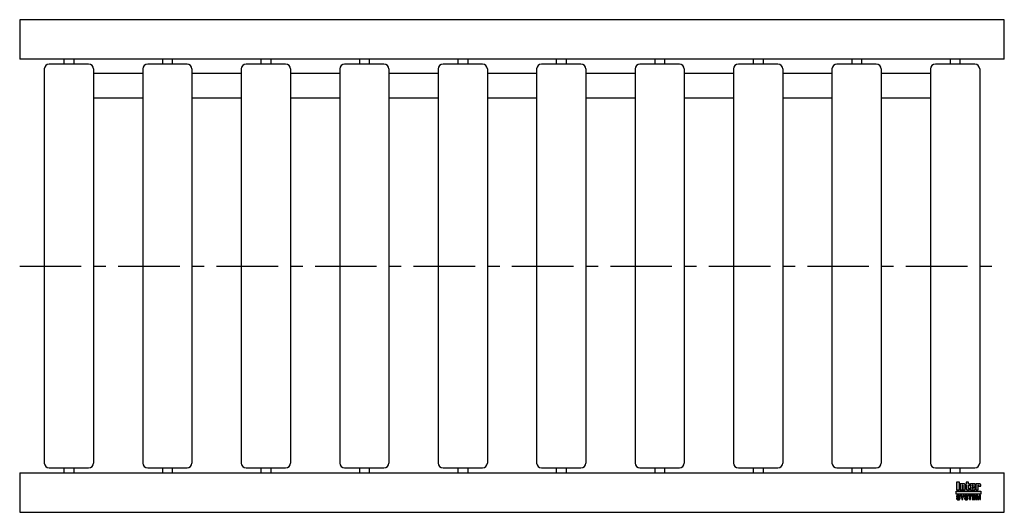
# Model space of a CAD drawing. Header units: millimetres. Extents: x 0 to 1000, y -250 to 250.
import ezdxf

# ---------------------------------------------------------------- set-up
doc = ezdxf.new("R2010")
doc.units = ezdxf.units.MM
doc.header["$LTSCALE"] = 50
doc.linetypes.add('CENTER', pattern=[2, 1.25, -0.25, 0.25, -0.25])
doc.layers.get('0').update_dxf_attribs({"linetype": 'CONTINUOUS', "lineweight": 50})
for name, color, linetype, lineweight in [('Centre Lines', 4, 'CENTER', 25), ('Frame', 1, 'CONTINUOUS', 25), ('Midi', 70, 'CONTINUOUS', 25), ('Rollers', 7, 'CONTINUOUS', 25)]:
    doc.layers.add(name, color=color, linetype=linetype, lineweight=lineweight)

# ---------------------------------------------------------------- blocks, each defined once
blk = doc.blocks.new('A$C33680ED6')
at = {"layer": 'Rollers'}
for p, q in [((45, 205), (5, 205)), ((20, 210), (20, 205)), ((30, 210), (30, 205)), ((0, 200), (0, -200)), ((50, 200), (50, -200)), ((5, -205), (45, -205)), ((20, -205), (20, -210)), ((30, -205), (30, -210))]:
    blk.add_line(p, q, dxfattribs=at)
for centre, start, end in [((5, 200), 90, 180), ((45, 200), 0, 90), ((5, -200), 180, 270), ((45, -200), 270, 0)]:
    blk.add_arc(centre, 5, start, end, dxfattribs=at)

msp = doc.modelspace()

# ---------------------------------------------------------------- hatches: boundary and pattern name
at = {"layer": 'Frame'}
h = msp.add_hatch(color=254, dxfattribs=at)
h.paths.add_polyline_path([(973.3, -222.7), (973.3, -222.6), (973.4, -222.6), (973.4, -222.5), (973.4, -222.5), (973.5, -222.5), (973.6, -222.5), (973.7, -222.5), (973.7, -222.5), (973.8, -222.5), (973.8, -222.6), (973.9, -222.6), (973.9, -222.7), (973.9, -222.8), (973.9, -222.9), (973.9, -223.5), (976.1, -223.5), (976.1, -222.8), (976.1, -222.6), (976.1, -222.4), (976.1, -222.2), (976, -222), (975.9, -221.9), (975.9, -221.7), (975.8, -221.6), (975.7, -221.5), (975.6, -221.4), (975.5, -221.3), (975.4, -221.2), (975.2, -221.1), (975.1, -221.1), (974.9, -221), (974.7, -221), (974.6, -221), (974.5, -221), (974.4, -221), (974.3, -221), (974.2, -221), (974.1, -221.1), (974, -221.1), (973.9, -221.1), (973.9, -221.1), (973.8, -221.1), (973.7, -221.2), (973.6, -221.2), (973.5, -221.2), (973.5, -221.3), (973.4, -221.3), (973.3, -221.4), (973.2, -221.4), (973.2, -221), (971, -221), (971, -227.3), (973.3, -227.3), (973.3, -222.9), (973.3, -222.8)])
h.paths.add_polyline_path([(970.4, -222.5), (970.4, -222.3), (970.4, -222.1), (970.4, -221.9), (970.4, -221.8), (970.3, -221.7), (970.3, -221.5), (970.2, -221.4), (970.1, -221.3), (970, -221.3), (969.9, -221.2), (969.8, -221.1), (969.6, -221.1), (969.5, -221.1), (969.3, -221), (969.1, -221), (968.9, -221), (966.7, -221), (966.5, -221), (966.3, -221), (966.1, -221.1), (965.9, -221.1), (965.8, -221.1), (965.7, -221.2), (965.6, -221.3), (965.5, -221.3), (965.4, -221.4), (965.3, -221.5), (965.3, -221.7), (965.2, -221.8), (965.2, -221.9), (965.2, -222.1), (965.2, -222.3), (965.2, -222.5), (965.2, -225.9), (965.2, -226.1), (965.2, -226.3), (965.2, -226.4), (965.2, -226.6), (965.3, -226.7), (965.3, -226.8), (965.4, -226.9), (965.5, -227), (965.6, -227.1), (965.7, -227.1), (965.8, -227.2), (965.9, -227.2), (966.1, -227.3), (966.3, -227.3), (966.5, -227.3), (966.7, -227.3), (968.9, -227.3), (969.1, -227.3), (969.3, -227.3), (969.5, -227.3), (969.6, -227.2), (969.8, -227.2), (969.9, -227.1), (970, -227.1), (970.1, -227), (970.2, -226.9), (970.3, -226.8), (970.3, -226.7), (970.4, -226.6), (970.4, -226.4), (970.4, -226.3), (970.4, -226.1), (970.4, -225.9), (970.4, -224.8), (968.1, -224.8), (968.1, -225.6), (968.1, -225.8), (968.1, -225.8), (968.1, -225.9), (968, -226), (968, -226), (967.9, -226.1), (967.9, -226.1), (967.8, -226.1), (967.7, -226.1), (967.7, -226.1), (967.6, -226), (967.6, -226), (967.5, -225.9), (967.5, -225.8), (967.5, -225.8), (967.5, -225.6), (967.5, -224.3), (970.4, -224.3)])
h.paths.add_polyline_path([(968.1, -223.2), (967.5, -223.2), (967.5, -222.7), (967.5, -222.6), (967.5, -222.5), (967.5, -222.4), (967.5, -222.3), (967.6, -222.3), (967.6, -222.2), (967.7, -222.2), (967.8, -222.2), (967.9, -222.2), (968, -222.2), (968, -222.3), (968.1, -222.3), (968.1, -222.4), (968.1, -222.5), (968.1, -222.6), (968.1, -222.7)], flags=16)
h.paths.add_polyline_path([(963.7, -222.3), (964.6, -222.3), (964.6, -221), (963.7, -221), (963.7, -219.3), (961.4, -219.3), (961.4, -221), (960.8, -221), (960.8, -222.3), (961.4, -222.3), (961.4, -225.9), (961.4, -226.1), (961.4, -226.2), (961.4, -226.4), (961.5, -226.5), (961.5, -226.7), (961.6, -226.8), (961.6, -226.9), (961.7, -227), (961.8, -227), (961.9, -227.1), (962, -227.2), (962.2, -227.2), (962.3, -227.2), (962.5, -227.3), (962.7, -227.3), (962.9, -227.3), (964.6, -227.3), (964.6, -226.1), (964.2, -226.1), (964.1, -226.1), (964, -226.1), (963.9, -226.1), (963.8, -226), (963.8, -226), (963.7, -225.9), (963.7, -225.9), (963.7, -225.8)])
h.paths.add_polyline_path([(960.3, -222.8), (960.3, -222.6), (960.3, -222.4), (960.3, -222.2), (960.2, -222), (960.2, -221.9), (960.1, -221.7), (960, -221.6), (959.9, -221.5), (959.8, -221.4), (959.7, -221.3), (959.5, -221.2), (959.4, -221.1), (959.3, -221.1), (959.1, -221), (958.9, -221), (958.7, -221), (958.6, -221), (958.5, -221), (958.4, -221), (958.3, -221), (958.3, -221.1), (958.2, -221.1), (958.1, -221.1), (958, -221.1), (957.9, -221.1), (957.8, -221.2), (957.7, -221.2), (957.6, -221.2), (957.6, -221.3), (957.5, -221.3), (957.4, -221.4), (957.3, -221.4), (957.3, -221), (955.1, -221), (955.1, -227.3), (957.4, -227.3), (957.4, -222.9), (957.4, -222.8), (957.4, -222.7), (957.4, -222.6), (957.5, -222.6), (957.5, -222.5), (957.5, -222.5), (957.6, -222.5), (957.7, -222.5), (957.8, -222.5), (957.8, -222.5), (957.9, -222.5), (958, -222.6), (958, -222.6), (958, -222.7), (958, -222.8), (958, -222.9), (958, -227.3), (960.3, -227.3)])
h.paths.add_polyline_path([(954.4, -219.3), (951.3, -219.3), (951.3, -227.3), (954.4, -227.3)])
msp.add_hatch(color=1, dxfattribs=at).paths.add_polyline_path([(976.2, -231.6), (976.2, -228.4), (951.2, -228.4), (951.2, -231.6)])
h = msp.add_hatch(color=7, dxfattribs=at)
h.paths.add_polyline_path([(972.8, -232.7), (971.5, -232.7), (971.5, -237.1), (972.3, -237.1), (972.3, -233.4), (972.4, -233.4), (973.2, -237.1), (974.1, -237.1), (974.9, -233.4), (975, -233.4), (975, -237.1), (975.8, -237.1), (975.8, -232.7), (974.5, -232.7), (973.7, -236.2)])
h.paths.add_polyline_path([(970.8, -232.7), (967.5, -232.7), (967.5, -237.1), (970.9, -237.1), (970.9, -236.4), (968.4, -236.4), (968.4, -235.2), (970.6, -235.2), (970.6, -234.4), (968.4, -234.4), (968.4, -233.4), (970.8, -233.4)])
h.paths.add_polyline_path([(967.1, -232.7), (963.4, -232.7), (963.4, -233.4), (964.7, -233.4), (964.7, -237.1), (965.7, -237.1), (965.7, -233.4), (967.1, -233.4)])
h.paths.add_polyline_path([(962.5, -232.9), (962.3, -232.8), (962.2, -232.7), (962, -232.6), (961.8, -232.6), (961.5, -232.6), (961.3, -232.6), (961.1, -232.6), (960.9, -232.6), (960.7, -232.6), (960.6, -232.7), (960.4, -232.7), (960.3, -232.8), (960.2, -232.8), (960, -232.9), (959.9, -233), (959.9, -233.1), (959.8, -233.2), (959.7, -233.3), (959.7, -233.5), (959.6, -233.6), (959.6, -233.8), (959.6, -233.9), (959.6, -234.1), (959.6, -234.2), (959.6, -234.4), (959.7, -234.5), (959.8, -234.6), (959.8, -234.7), (959.9, -234.8), (960, -234.9), (960.1, -235), (960.2, -235), (960.3, -235.1), (960.5, -235.1), (960.6, -235.2), (960.8, -235.2), (960.9, -235.2), (961, -235.3), (961.1, -235.3), (961.2, -235.3), (961.2, -235.3), (961.3, -235.3), (961.3, -235.3), (961.4, -235.3), (961.4, -235.3), (961.5, -235.4), (961.7, -235.4), (961.8, -235.4), (962, -235.5), (962.1, -235.5), (962.2, -235.6), (962.3, -235.7), (962.3, -235.8), (962.3, -235.9), (962.3, -236.1), (962.2, -236.2), (962.1, -236.3), (962, -236.4), (961.8, -236.4), (961.7, -236.5), (961.5, -236.5), (961.3, -236.5), (961.2, -236.5), (961, -236.5), (960.8, -236.4), (960.7, -236.3), (960.6, -236.2), (960.5, -236.1), (960.4, -236), (960.4, -235.8), (959.5, -235.8), (959.5, -236), (959.6, -236.2), (959.6, -236.3), (959.7, -236.5), (959.8, -236.6), (959.9, -236.7), (960, -236.8), (960.1, -236.9), (960.2, -237), (960.4, -237.1), (960.5, -237.1), (960.7, -237.2), (960.9, -237.2), (961.1, -237.3), (961.3, -237.3), (961.5, -237.3), (961.6, -237.3), (961.6, -237.3), (961.8, -237.3), (961.9, -237.2), (962, -237.2), (962.2, -237.2), (962.3, -237.1), (962.5, -237), (962.6, -237), (962.7, -236.9), (962.9, -236.7), (963, -236.6), (963.1, -236.4), (963.1, -236.3), (963.2, -236.1), (963.2, -235.8), (963.2, -235.7), (963.2, -235.5), (963.2, -235.4), (963.1, -235.3), (963.1, -235.2), (963, -235.1), (963, -235.1), (962.9, -235), (962.8, -234.9), (962.7, -234.8), (962.6, -234.8), (962.5, -234.7), (962.4, -234.7), (962.2, -234.7), (962.1, -234.6), (961.9, -234.6), (961.8, -234.6), (961.8, -234.5), (961.7, -234.5), (961.6, -234.5), (961.6, -234.5), (961.5, -234.5), (961.4, -234.4), (961.3, -234.4), (961.3, -234.4), (961.2, -234.4), (961.1, -234.4), (961.1, -234.4), (961, -234.4), (960.9, -234.3), (960.9, -234.3), (960.8, -234.3), (960.7, -234.3), (960.6, -234.2), (960.6, -234.2), (960.5, -234.1), (960.5, -234), (960.5, -234), (960.5, -233.9), (960.4, -233.8), (960.5, -233.7), (960.5, -233.6), (960.6, -233.5), (960.7, -233.4), (960.8, -233.4), (961, -233.4), (961.1, -233.3), (961.2, -233.3), (961.4, -233.3), (961.6, -233.4), (961.7, -233.4), (961.9, -233.5), (962, -233.5), (962.1, -233.7), (962.1, -233.8), (962.2, -234), (963.1, -234), (963.1, -233.9), (963, -233.7), (963, -233.6), (963, -233.5), (962.9, -233.4), (962.9, -233.3), (962.8, -233.2), (962.7, -233), (962.6, -232.9)])
h.paths.add_polyline_path([(959.3, -232.7), (958.3, -232.7), (957.4, -234.6), (956.4, -232.7), (955.3, -232.7), (956.9, -235.5), (956.9, -237.1), (957.8, -237.1), (957.8, -235.5)])
h.paths.add_polyline_path([(954.4, -232.9), (954.2, -232.8), (954.1, -232.7), (953.9, -232.6), (953.7, -232.6), (953.5, -232.6), (953.2, -232.6), (953, -232.6), (952.8, -232.6), (952.7, -232.6), (952.5, -232.7), (952.4, -232.7), (952.2, -232.8), (952.1, -232.8), (952, -232.9), (951.9, -233), (951.8, -233.1), (951.7, -233.2), (951.6, -233.3), (951.6, -233.5), (951.6, -233.6), (951.5, -233.8), (951.5, -233.9), (951.5, -234.1), (951.5, -234.2), (951.6, -234.4), (951.6, -234.5), (951.7, -234.6), (951.7, -234.7), (951.8, -234.8), (951.9, -234.9), (952, -235), (952.2, -235), (952.3, -235.1), (952.4, -235.1), (952.5, -235.2), (952.7, -235.2), (952.8, -235.2), (953, -235.3), (953, -235.3), (953.1, -235.3), (953.1, -235.3), (953.2, -235.3), (953.3, -235.3), (953.3, -235.3), (953.4, -235.3), (953.4, -235.4), (953.6, -235.4), (953.7, -235.4), (953.9, -235.5), (954, -235.5), (954.1, -235.6), (954.2, -235.7), (954.2, -235.8), (954.2, -235.9), (954.2, -236.1), (954.1, -236.2), (954, -236.3), (953.9, -236.4), (953.8, -236.4), (953.6, -236.5), (953.4, -236.5), (953.2, -236.5), (953.1, -236.5), (952.9, -236.5), (952.8, -236.4), (952.6, -236.3), (952.5, -236.2), (952.4, -236.1), (952.4, -236), (952.4, -235.8), (951.5, -235.8), (951.5, -236), (951.5, -236.2), (951.5, -236.3), (951.6, -236.5), (951.7, -236.6), (951.8, -236.7), (951.9, -236.8), (952, -236.9), (952.1, -237), (952.3, -237.1), (952.5, -237.1), (952.6, -237.2), (952.8, -237.2), (953, -237.3), (953.2, -237.3), (953.4, -237.3), (953.5, -237.3), (953.6, -237.3), (953.7, -237.3), (953.8, -237.2), (954, -237.2), (954.1, -237.2), (954.3, -237.1), (954.4, -237), (954.5, -237), (954.7, -236.9), (954.8, -236.7), (954.9, -236.6), (955, -236.4), (955.1, -236.3), (955.1, -236.1), (955.1, -235.8), (955.1, -235.7), (955.1, -235.5), (955.1, -235.4), (955.1, -235.3), (955, -235.2), (955, -235.1), (954.9, -235.1), (954.8, -235), (954.7, -234.9), (954.6, -234.8), (954.5, -234.8), (954.4, -234.7), (954.3, -234.7), (954.1, -234.7), (954, -234.6), (953.8, -234.6), (953.8, -234.6), (953.7, -234.5), (953.6, -234.5), (953.6, -234.5), (953.5, -234.5), (953.4, -234.5), (953.3, -234.4), (953.3, -234.4), (953.2, -234.4), (953.1, -234.4), (953.1, -234.4), (953, -234.4), (952.9, -234.4), (952.9, -234.3), (952.8, -234.3), (952.7, -234.3), (952.6, -234.3), (952.6, -234.2), (952.5, -234.2), (952.5, -234.1), (952.4, -234), (952.4, -234), (952.4, -233.9), (952.4, -233.8), (952.4, -233.7), (952.5, -233.6), (952.6, -233.5), (952.7, -233.4), (952.8, -233.4), (952.9, -233.4), (953, -233.3), (953.2, -233.3), (953.3, -233.3), (953.5, -233.4), (953.7, -233.4), (953.8, -233.5), (953.9, -233.5), (954, -233.7), (954.1, -233.8), (954.1, -234), (955, -234), (955, -233.9), (955, -233.7), (955, -233.6), (954.9, -233.5), (954.9, -233.4), (954.8, -233.3), (954.7, -233.2), (954.6, -233), (954.5, -232.9)])

# ---------------------------------------------------------------- linework, layer by layer
at = {"layer": 'Centre Lines'}
msp.add_line((0, 0), (1000, 0), dxfattribs=at)
at = {"layer": 'Frame', "color": 7, "linetype": 'Continuous'}
for p, q in [((951.3, -219.3), (951.3, -227.3)), ((954.4, -219.3), (951.3, -219.3)), ((954.4, -227.3), (954.4, -219.3)), ((961.4, -219.3), (961.4, -221)), ((963.7, -219.3), (961.4, -219.3)), ((963.7, -221), (963.7, -219.3)), ((951.3, -227.3), (954.4, -227.3)), ((955.1, -221), (955.1, -227.3)), ((957.3, -221), (955.1, -221)), ((955.1, -227.3), (957.4, -227.3)), ((957.3, -221.4), (957.3, -221)), ((957.4, -221.4), (957.3, -221.4)), ((957.5, -221.3), (957.4, -221.4)), ((957.4, -222.7), (957.4, -222.6)), ((957.4, -222.6), (957.5, -222.6)), ((957.4, -222.8), (957.4, -222.7)), ((957.4, -222.9), (957.4, -222.8)), ((957.4, -227.3), (957.4, -222.9)), ((957.6, -221.3), (957.5, -221.3)), ((957.5, -222.5), (957.6, -222.5)), ((957.5, -222.5), (957.5, -222.5)), ((957.5, -222.6), (957.5, -222.5)), ((957.6, -221.2), (957.6, -221.3)), ((957.7, -221.2), (957.6, -221.2)), ((957.6, -222.5), (957.7, -222.5)), ((957.8, -221.2), (957.7, -221.2)), ((957.7, -222.5), (957.8, -222.5)), ((957.9, -221.1), (957.8, -221.2)), ((957.8, -222.5), (957.9, -222.5)), ((957.8, -222.5), (957.8, -222.5)), ((958, -221.1), (957.9, -221.1)), ((957.9, -222.5), (958, -222.6)), ((958.1, -221.1), (958, -221.1)), ((958, -222.6), (958, -222.6)), ((958, -222.6), (958, -222.7)), ((958, -222.7), (958, -222.8)), ((958, -222.8), (958, -222.9)), ((958, -222.9), (958, -227.3)), ((958, -227.3), (960.3, -227.3)), ((958.2, -221.1), (958.1, -221.1)), ((958.3, -221.1), (958.2, -221.1)), ((958.3, -221), (958.3, -221.1)), ((958.4, -221), (958.3, -221)), ((958.5, -221), (958.4, -221)), ((958.6, -221), (958.5, -221)), ((958.7, -221), (958.6, -221)), ((958.9, -221), (958.7, -221)), ((959.1, -221), (958.9, -221)), ((959.3, -221.1), (959.1, -221)), ((959.4, -221.1), (959.3, -221.1)), ((959.5, -221.2), (959.4, -221.1)), ((959.7, -221.3), (959.5, -221.2)), ((959.8, -221.4), (959.7, -221.3)), ((959.9, -221.5), (959.8, -221.4)), ((960, -221.6), (959.9, -221.5)), ((960.1, -221.7), (960, -221.6)), ((960.2, -221.9), (960.1, -221.7)), ((960.2, -222), (960.2, -221.9)), ((960.3, -222.2), (960.2, -222)), ((960.3, -222.4), (960.3, -222.2)), ((960.3, -222.6), (960.3, -222.4)), ((960.3, -222.8), (960.3, -222.6)), ((960.3, -227.3), (960.3, -222.8)), ((960.8, -221), (960.8, -222.3)), ((961.4, -221), (960.8, -221)), ((960.8, -222.3), (961.4, -222.3)), ((961.4, -222.3), (961.4, -225.9)), ((961.4, -225.9), (961.4, -226.1)), ((961.4, -226.1), (961.4, -226.2)), ((961.4, -226.2), (961.4, -226.4)), ((961.4, -226.4), (961.5, -226.5)), ((961.5, -226.5), (961.5, -226.7)), ((961.5, -226.7), (961.6, -226.8)), ((961.6, -226.8), (961.6, -226.9)), ((961.6, -226.9), (961.7, -227)), ((961.7, -227), (961.8, -227)), ((961.8, -227), (961.9, -227.1)), ((961.9, -227.1), (962, -227.2)), ((962, -227.2), (962.2, -227.2)), ((962.2, -227.2), (962.3, -227.2)), ((962.3, -227.2), (962.5, -227.3)), ((962.5, -227.3), (962.7, -227.3)), ((962.7, -227.3), (962.9, -227.3)), ((962.9, -227.3), (964.6, -227.3)), ((964.6, -221), (963.7, -221)), ((963.7, -222.3), (964.6, -222.3)), ((963.7, -225.8), (963.7, -222.3)), ((963.7, -225.9), (963.7, -225.8)), ((963.7, -225.9), (963.7, -225.9)), ((963.8, -226), (963.7, -225.9)), ((963.8, -226), (963.8, -226)), ((963.9, -226.1), (963.8, -226)), ((964, -226.1), (963.9, -226.1)), ((964.1, -226.1), (964, -226.1)), ((964.2, -226.1), (964.1, -226.1)), ((964.6, -226.1), (964.2, -226.1)), ((964.6, -222.3), (964.6, -221)), ((964.6, -227.3), (964.6, -226.1)), ((965.3, -221.7), (965.2, -221.8)), ((965.2, -221.8), (965.2, -221.9)), ((965.2, -221.9), (965.2, -222.1)), ((965.2, -222.1), (965.2, -222.3)), ((965.2, -222.3), (965.2, -222.5)), ((965.2, -222.5), (965.2, -225.9)), ((965.2, -225.9), (965.2, -226.1)), ((965.2, -226.1), (965.2, -226.3)), ((965.2, -226.3), (965.2, -226.4)), ((965.2, -226.4), (965.2, -226.6)), ((965.2, -226.6), (965.3, -226.7)), ((965.4, -221.4), (965.3, -221.5)), ((965.3, -221.5), (965.3, -221.7)), ((965.3, -226.7), (965.3, -226.8)), ((965.3, -226.8), (965.4, -226.9)), ((965.5, -221.3), (965.4, -221.4)), ((965.4, -226.9), (965.5, -227)), ((965.6, -221.3), (965.5, -221.3)), ((965.5, -227), (965.6, -227.1)), ((965.7, -221.2), (965.6, -221.3)), ((965.6, -227.1), (965.7, -227.1)), ((965.8, -221.1), (965.7, -221.2)), ((965.7, -227.1), (965.8, -227.2)), ((965.9, -221.1), (965.8, -221.1)), ((965.8, -227.2), (965.9, -227.2)), ((966.1, -221.1), (965.9, -221.1)), ((965.9, -227.2), (966.1, -227.3)), ((966.3, -221), (966.1, -221.1)), ((966.1, -227.3), (966.3, -227.3)), ((966.5, -221), (966.3, -221)), ((966.3, -227.3), (966.5, -227.3)), ((966.7, -221), (966.5, -221)), ((966.5, -227.3), (966.7, -227.3)), ((968.9, -221), (966.7, -221)), ((966.7, -227.3), (968.9, -227.3)), ((967.5, -222.3), (967.6, -222.3)), ((967.5, -222.4), (967.5, -222.3)), ((967.5, -222.5), (967.5, -222.4)), ((967.5, -222.6), (967.5, -222.5)), ((967.5, -222.7), (967.5, -222.6)), ((967.5, -223.2), (967.5, -222.7)), ((968.1, -223.2), (967.5, -223.2)), ((967.5, -225.6), (967.5, -224.3)), ((967.5, -224.3), (970.4, -224.3)), ((967.5, -225.8), (967.5, -225.6)), ((967.5, -225.8), (967.5, -225.8)), ((967.5, -225.9), (967.5, -225.8)), ((967.6, -226), (967.5, -225.9)), ((967.6, -222.2), (967.7, -222.2)), ((967.6, -222.3), (967.6, -222.2)), ((967.6, -226), (967.6, -226)), ((967.7, -226.1), (967.6, -226)), ((967.7, -222.2), (967.8, -222.2)), ((967.7, -226.1), (967.7, -226.1)), ((967.8, -226.1), (967.7, -226.1)), ((967.8, -222.2), (967.9, -222.2)), ((967.9, -226.1), (967.8, -226.1)), ((967.9, -222.2), (968, -222.2)), ((968, -226), (967.9, -226.1)), ((967.9, -226.1), (967.9, -226.1)), ((968, -222.2), (968, -222.3)), ((968, -222.3), (968.1, -222.3)), ((968.1, -225.9), (968, -226)), ((968, -226), (968, -226)), ((968.1, -222.3), (968.1, -222.4)), ((968.1, -222.4), (968.1, -222.5)), ((968.1, -222.5), (968.1, -222.6)), ((968.1, -222.6), (968.1, -222.7)), ((968.1, -222.7), (968.1, -223.2)), ((968.1, -224.8), (968.1, -225.6)), ((970.4, -224.8), (968.1, -224.8)), ((968.1, -225.6), (968.1, -225.8)), ((968.1, -225.8), (968.1, -225.9)), ((968.1, -225.8), (968.1, -225.8)), ((969.1, -221), (968.9, -221)), ((968.9, -227.3), (969.1, -227.3)), ((969.3, -221), (969.1, -221)), ((969.1, -227.3), (969.3, -227.3)), ((969.5, -221.1), (969.3, -221)), ((969.3, -227.3), (969.5, -227.3)), ((969.6, -221.1), (969.5, -221.1)), ((969.5, -227.3), (969.6, -227.2)), ((969.8, -221.1), (969.6, -221.1)), ((969.6, -227.2), (969.8, -227.2)), ((969.9, -221.2), (969.8, -221.1)), ((969.8, -227.2), (969.9, -227.1)), ((970, -221.3), (969.9, -221.2)), ((969.9, -227.1), (970, -227.1)), ((970.1, -221.3), (970, -221.3)), ((970, -227.1), (970.1, -227)), ((970.2, -221.4), (970.1, -221.3)), ((970.1, -227), (970.2, -226.9)), ((970.3, -221.5), (970.2, -221.4)), ((970.2, -226.9), (970.3, -226.8)), ((970.3, -221.7), (970.3, -221.5)), ((970.4, -221.8), (970.3, -221.7)), ((970.3, -226.7), (970.4, -226.6)), ((970.3, -226.8), (970.3, -226.7)), ((970.4, -221.9), (970.4, -221.8)), ((970.4, -222.1), (970.4, -221.9)), ((970.4, -222.3), (970.4, -222.1)), ((970.4, -222.5), (970.4, -222.3)), ((970.4, -224.3), (970.4, -222.5)), ((970.4, -225.9), (970.4, -224.8)), ((970.4, -226.1), (970.4, -225.9)), ((970.4, -226.3), (970.4, -226.1)), ((970.4, -226.4), (970.4, -226.3)), ((970.4, -226.6), (970.4, -226.4)), ((971, -221), (971, -227.3)), ((973.2, -221), (971, -221)), ((971, -227.3), (973.3, -227.3)), ((973.2, -221.4), (973.2, -221)), ((973.3, -221.4), (973.2, -221.4)), ((973.4, -221.3), (973.3, -221.4)), ((973.3, -222.6), (973.4, -222.6)), ((973.3, -222.7), (973.3, -222.6)), ((973.3, -222.8), (973.3, -222.7)), ((973.3, -222.9), (973.3, -222.8)), ((973.3, -227.3), (973.3, -222.9)), ((973.5, -221.3), (973.4, -221.3)), ((973.4, -222.5), (973.5, -222.5)), ((973.4, -222.5), (973.4, -222.5)), ((973.4, -222.6), (973.4, -222.5)), ((973.5, -221.2), (973.5, -221.3)), ((973.6, -221.2), (973.5, -221.2)), ((973.5, -222.5), (973.6, -222.5)), ((973.7, -221.2), (973.6, -221.2)), ((973.6, -222.5), (973.7, -222.5)), ((973.8, -221.1), (973.7, -221.2)), ((973.7, -222.5), (973.8, -222.5)), ((973.7, -222.5), (973.7, -222.5)), ((973.9, -221.1), (973.8, -221.1)), ((973.8, -222.5), (973.8, -222.6)), ((973.8, -222.6), (973.9, -222.6)), ((973.9, -221.1), (973.9, -221.1)), ((974, -221.1), (973.9, -221.1)), ((973.9, -222.6), (973.9, -222.7)), ((973.9, -222.7), (973.9, -222.8)), ((973.9, -222.8), (973.9, -222.9)), ((973.9, -222.9), (973.9, -223.5)), ((973.9, -223.5), (976.1, -223.5)), ((974.1, -221.1), (974, -221.1)), ((974.2, -221), (974.1, -221.1)), ((974.3, -221), (974.2, -221)), ((974.4, -221), (974.3, -221)), ((974.5, -221), (974.4, -221)), ((974.6, -221), (974.5, -221)), ((974.7, -221), (974.6, -221)), ((974.9, -221), (974.7, -221)), ((975.1, -221.1), (974.9, -221)), ((975.2, -221.1), (975.1, -221.1)), ((975.4, -221.2), (975.2, -221.1)), ((975.5, -221.3), (975.4, -221.2)), ((975.6, -221.4), (975.5, -221.3)), ((975.7, -221.5), (975.6, -221.4)), ((975.8, -221.6), (975.7, -221.5)), ((975.9, -221.7), (975.8, -221.6)), ((975.9, -221.9), (975.9, -221.7)), ((976, -222), (975.9, -221.9)), ((976.1, -222.2), (976, -222)), ((976.1, -222.4), (976.1, -222.2)), ((976.1, -222.6), (976.1, -222.4)), ((976.1, -222.8), (976.1, -222.6)), ((976.1, -223.5), (976.1, -222.8)), ((951.6, -233.6), (951.5, -233.8)), ((951.5, -233.8), (951.5, -233.9)), ((951.5, -233.9), (951.5, -234.1)), ((951.5, -234.1), (951.5, -234.2)), ((951.5, -234.2), (951.6, -234.4)), ((952.4, -235.8), (951.5, -235.8)), ((951.5, -235.8), (951.5, -236)), ((951.5, -236), (951.5, -236.2)), ((951.5, -236.2), (951.5, -236.3)), ((951.5, -236.3), (951.6, -236.5)), ((951.7, -233.2), (951.6, -233.3)), ((951.6, -233.3), (951.6, -233.5)), ((951.6, -233.5), (951.6, -233.6)), ((951.6, -234.4), (951.6, -234.5)), ((951.6, -234.5), (951.7, -234.6)), ((951.6, -236.5), (951.7, -236.6)), ((951.8, -233.1), (951.7, -233.2)), ((951.7, -234.6), (951.7, -234.7)), ((951.7, -234.7), (951.8, -234.8)), ((951.7, -236.6), (951.8, -236.7)), ((951.9, -233), (951.8, -233.1)), ((951.8, -234.8), (951.9, -234.9)), ((951.8, -236.7), (951.9, -236.8)), ((952, -232.9), (951.9, -233)), ((951.9, -234.9), (952, -235)), ((951.9, -236.8), (952, -236.9)), ((952.1, -232.8), (952, -232.9)), ((952, -235), (952.2, -235)), ((952, -236.9), (952.1, -237)), ((952.2, -232.8), (952.1, -232.8)), ((952.1, -237), (952.3, -237.1)), ((952.4, -232.7), (952.2, -232.8)), ((952.2, -235), (952.3, -235.1)), ((952.3, -235.1), (952.4, -235.1)), ((952.3, -237.1), (952.5, -237.1)), ((952.5, -232.7), (952.4, -232.7)), ((952.4, -233.7), (952.5, -233.6)), ((952.4, -233.8), (952.4, -233.7)), ((952.4, -233.9), (952.4, -233.8)), ((952.4, -234), (952.4, -233.9)), ((952.4, -234), (952.4, -234)), ((952.5, -234.1), (952.4, -234)), ((952.4, -235.1), (952.5, -235.2)), ((952.4, -236), (952.4, -235.8)), ((952.4, -236.1), (952.4, -236)), ((952.5, -236.2), (952.4, -236.1)), ((952.7, -232.6), (952.5, -232.7)), ((952.5, -233.6), (952.6, -233.5)), ((952.5, -234.2), (952.5, -234.1)), ((952.6, -234.2), (952.5, -234.2)), ((952.5, -235.2), (952.7, -235.2)), ((952.6, -236.3), (952.5, -236.2)), ((952.5, -237.1), (952.6, -237.2)), ((952.6, -233.5), (952.7, -233.4)), ((952.6, -234.3), (952.6, -234.2)), ((952.7, -234.3), (952.6, -234.3)), ((952.8, -236.4), (952.6, -236.3)), ((952.6, -237.2), (952.8, -237.2)), ((952.8, -232.6), (952.7, -232.6)), ((952.7, -233.4), (952.8, -233.4)), ((952.8, -234.3), (952.7, -234.3)), ((952.7, -235.2), (952.8, -235.2)), ((953, -232.6), (952.8, -232.6)), ((952.8, -233.4), (952.9, -233.4)), ((952.9, -234.3), (952.8, -234.3)), ((952.8, -235.2), (953, -235.3)), ((952.9, -236.5), (952.8, -236.4)), ((952.8, -237.2), (953, -237.3)), ((952.9, -233.4), (953, -233.3)), ((952.9, -234.4), (952.9, -234.3)), ((953, -234.4), (952.9, -234.4)), ((953.1, -236.5), (952.9, -236.5)), ((953.2, -232.6), (953, -232.6)), ((953, -233.3), (953.2, -233.3)), ((953.1, -234.4), (953, -234.4)), ((953, -235.3), (953.1, -235.3)), ((953, -235.3), (953, -235.3)), ((953, -237.3), (953.2, -237.3)), ((953.1, -234.4), (953.1, -234.4)), ((953.2, -234.4), (953.1, -234.4)), ((953.1, -235.3), (953.2, -235.3)), ((953.1, -235.3), (953.1, -235.3)), ((953.2, -236.5), (953.1, -236.5)), ((953.5, -232.6), (953.2, -232.6)), ((953.2, -233.3), (953.3, -233.3)), ((953.3, -234.4), (953.2, -234.4)), ((953.2, -235.3), (953.3, -235.3)), ((953.4, -236.5), (953.2, -236.5)), ((953.2, -237.3), (953.4, -237.3)), ((953.3, -233.3), (953.5, -233.4)), ((953.3, -234.4), (953.3, -234.4)), ((953.4, -234.5), (953.3, -234.4)), ((953.3, -235.3), (953.4, -235.3)), ((953.3, -235.3), (953.3, -235.3)), ((953.5, -234.5), (953.4, -234.5)), ((953.4, -235.3), (953.4, -235.4)), ((953.4, -235.4), (953.6, -235.4)), ((953.6, -236.5), (953.4, -236.5)), ((953.4, -237.3), (953.5, -237.3)), ((953.7, -232.6), (953.5, -232.6)), ((953.5, -233.4), (953.7, -233.4)), ((953.6, -234.5), (953.5, -234.5)), ((953.5, -237.3), (953.6, -237.3)), ((953.6, -234.5), (953.6, -234.5)), ((953.7, -234.5), (953.6, -234.5)), ((953.6, -235.4), (953.7, -235.4)), ((953.8, -236.4), (953.6, -236.5)), ((953.6, -237.3), (953.7, -237.3)), ((953.9, -232.6), (953.7, -232.6)), ((953.7, -233.4), (953.8, -233.5)), ((953.8, -234.6), (953.7, -234.5)), ((953.7, -235.4), (953.9, -235.5)), ((953.7, -237.3), (953.8, -237.2)), ((953.8, -233.5), (953.9, -233.5)), ((953.8, -234.6), (953.8, -234.6)), ((954, -234.6), (953.8, -234.6)), ((953.9, -236.4), (953.8, -236.4)), ((953.8, -237.2), (954, -237.2)), ((954.1, -232.7), (953.9, -232.6)), ((953.9, -233.5), (954, -233.7)), ((953.9, -235.5), (954, -235.5)), ((954, -236.3), (953.9, -236.4)), ((954, -233.7), (954.1, -233.8)), ((954.1, -234.7), (954, -234.6)), ((954, -235.5), (954.1, -235.6)), ((954.1, -236.2), (954, -236.3)), ((954, -237.2), (954.1, -237.2)), ((954.2, -232.8), (954.1, -232.7)), ((954.1, -233.8), (954.1, -234)), ((954.1, -234), (955, -234)), ((954.3, -234.7), (954.1, -234.7)), ((954.1, -235.6), (954.2, -235.7)), ((954.2, -236.1), (954.1, -236.2)), ((954.1, -237.2), (954.3, -237.1)), ((954.4, -232.9), (954.2, -232.8)), ((954.2, -235.7), (954.2, -235.8)), ((954.2, -235.8), (954.2, -235.9)), ((954.2, -235.9), (954.2, -236.1)), ((954.4, -234.7), (954.3, -234.7)), ((954.3, -237.1), (954.4, -237)), ((954.5, -232.9), (954.4, -232.9)), ((954.5, -234.8), (954.4, -234.7)), ((954.4, -237), (954.5, -237)), ((954.6, -233), (954.5, -232.9)), ((954.6, -234.8), (954.5, -234.8)), ((954.5, -237), (954.7, -236.9)), ((954.7, -233.2), (954.6, -233)), ((954.7, -234.9), (954.6, -234.8)), ((954.8, -233.3), (954.7, -233.2)), ((954.8, -235), (954.7, -234.9)), ((954.7, -236.9), (954.8, -236.7)), ((954.9, -233.4), (954.8, -233.3)), ((954.9, -235.1), (954.8, -235)), ((954.8, -236.7), (954.9, -236.6)), ((954.9, -233.5), (954.9, -233.4)), ((955, -233.6), (954.9, -233.5)), ((955, -235.1), (954.9, -235.1)), ((954.9, -236.6), (955, -236.4)), ((955, -233.7), (955, -233.6)), ((955, -233.9), (955, -233.7)), ((955, -234), (955, -233.9)), ((955, -235.2), (955, -235.1)), ((955.1, -235.3), (955, -235.2)), ((955, -236.4), (955.1, -236.3)), ((955.1, -235.4), (955.1, -235.3)), ((955.1, -235.5), (955.1, -235.4)), ((955.1, -235.7), (955.1, -235.5)), ((955.1, -235.8), (955.1, -235.7)), ((955.1, -236.1), (955.1, -235.8)), ((955.1, -236.3), (955.1, -236.1)), ((956.4, -232.7), (955.3, -232.7)), ((955.3, -232.7), (956.9, -235.5)), ((957.4, -234.6), (956.4, -232.7)), ((956.9, -235.5), (956.9, -237.1)), ((956.9, -237.1), (957.8, -237.1)), ((958.3, -232.7), (957.4, -234.6)), ((957.8, -235.5), (959.3, -232.7)), ((957.8, -237.1), (957.8, -235.5)), ((959.3, -232.7), (958.3, -232.7)), ((960.4, -235.8), (959.5, -235.8)), ((959.5, -235.8), (959.5, -236)), ((959.5, -236), (959.6, -236.2)), ((959.7, -233.5), (959.6, -233.6)), ((959.6, -233.6), (959.6, -233.8)), ((959.6, -233.8), (959.6, -233.9)), ((959.6, -233.9), (959.6, -234.1)), ((959.6, -234.1), (959.6, -234.2)), ((959.6, -234.2), (959.6, -234.4)), ((959.6, -234.4), (959.7, -234.5)), ((959.6, -236.2), (959.6, -236.3)), ((959.6, -236.3), (959.7, -236.5)), ((959.8, -233.2), (959.7, -233.3)), ((959.7, -233.3), (959.7, -233.5)), ((959.7, -234.5), (959.8, -234.6)), ((959.7, -236.5), (959.8, -236.6)), ((959.9, -233.1), (959.8, -233.2)), ((959.8, -234.6), (959.8, -234.7)), ((959.8, -234.7), (959.9, -234.8)), ((959.8, -236.6), (959.9, -236.7)), ((960, -232.9), (959.9, -233)), ((959.9, -233), (959.9, -233.1)), ((959.9, -234.8), (960, -234.9)), ((959.9, -236.7), (960, -236.8)), ((960.2, -232.8), (960, -232.9)), ((960, -234.9), (960.1, -235)), ((960, -236.8), (960.1, -236.9)), ((960.1, -235), (960.2, -235)), ((960.1, -236.9), (960.2, -237)), ((960.3, -232.8), (960.2, -232.8)), ((960.2, -235), (960.3, -235.1)), ((960.2, -237), (960.4, -237.1)), ((960.4, -232.7), (960.3, -232.8)), ((960.3, -235.1), (960.5, -235.1)), ((960.6, -232.7), (960.4, -232.7)), ((960.4, -233.8), (960.5, -233.7)), ((960.5, -233.9), (960.4, -233.8)), ((960.4, -236), (960.4, -235.8)), ((960.5, -236.1), (960.4, -236)), ((960.4, -237.1), (960.5, -237.1)), ((960.5, -233.6), (960.6, -233.5)), ((960.5, -233.7), (960.5, -233.6)), ((960.5, -234), (960.5, -233.9)), ((960.5, -234), (960.5, -234)), ((960.5, -234.1), (960.5, -234)), ((960.6, -234.2), (960.5, -234.1)), ((960.5, -235.1), (960.6, -235.2)), ((960.6, -236.2), (960.5, -236.1)), ((960.5, -237.1), (960.7, -237.2)), ((960.7, -232.6), (960.6, -232.7)), ((960.6, -233.5), (960.7, -233.4)), ((960.6, -234.2), (960.6, -234.2)), ((960.7, -234.3), (960.6, -234.2)), ((960.6, -235.2), (960.8, -235.2)), ((960.7, -236.3), (960.6, -236.2)), ((960.9, -232.6), (960.7, -232.6)), ((960.7, -233.4), (960.8, -233.4)), ((960.8, -234.3), (960.7, -234.3)), ((960.8, -236.4), (960.7, -236.3)), ((960.7, -237.2), (960.9, -237.2)), ((960.8, -233.4), (961, -233.4)), ((960.9, -234.3), (960.8, -234.3)), ((960.8, -235.2), (960.9, -235.2)), ((961, -236.5), (960.8, -236.4)), ((961.1, -232.6), (960.9, -232.6)), ((960.9, -234.3), (960.9, -234.3)), ((961, -234.4), (960.9, -234.3)), ((960.9, -235.2), (961, -235.3)), ((960.9, -237.2), (961.1, -237.3)), ((961, -233.4), (961.1, -233.3)), ((961.1, -234.4), (961, -234.4)), ((961, -235.3), (961.1, -235.3)), ((961.2, -236.5), (961, -236.5)), ((961.3, -232.6), (961.1, -232.6)), ((961.1, -233.3), (961.2, -233.3)), ((961.1, -234.4), (961.1, -234.4)), ((961.2, -234.4), (961.1, -234.4)), ((961.1, -235.3), (961.2, -235.3)), ((961.1, -237.3), (961.3, -237.3)), ((961.2, -233.3), (961.4, -233.3)), ((961.3, -234.4), (961.2, -234.4)), ((961.2, -235.3), (961.3, -235.3)), ((961.2, -235.3), (961.2, -235.3)), ((961.3, -236.5), (961.2, -236.5)), ((961.5, -232.6), (961.3, -232.6)), ((961.4, -234.4), (961.3, -234.4)), ((961.3, -234.4), (961.3, -234.4)), ((961.3, -235.3), (961.4, -235.3)), ((961.3, -235.3), (961.3, -235.3)), ((961.5, -236.5), (961.3, -236.5)), ((961.3, -237.3), (961.5, -237.3)), ((961.4, -233.3), (961.6, -233.4)), ((961.5, -234.5), (961.4, -234.4)), ((961.4, -235.3), (961.5, -235.4)), ((961.4, -235.3), (961.4, -235.3)), ((961.8, -232.6), (961.5, -232.6)), ((961.6, -234.5), (961.5, -234.5)), ((961.5, -235.4), (961.7, -235.4)), ((961.7, -236.5), (961.5, -236.5)), ((961.5, -237.3), (961.6, -237.3)), ((961.6, -233.4), (961.7, -233.4)), ((961.6, -234.5), (961.6, -234.5)), ((961.7, -234.5), (961.6, -234.5)), ((961.6, -237.3), (961.6, -237.3)), ((961.6, -237.3), (961.8, -237.3)), ((961.7, -233.4), (961.9, -233.5)), ((961.8, -234.5), (961.7, -234.5)), ((961.7, -235.4), (961.8, -235.4)), ((961.8, -236.4), (961.7, -236.5)), ((962, -232.6), (961.8, -232.6)), ((961.8, -234.6), (961.8, -234.5)), ((961.9, -234.6), (961.8, -234.6)), ((961.8, -235.4), (962, -235.5)), ((962, -236.4), (961.8, -236.4)), ((961.8, -237.3), (961.9, -237.2)), ((961.9, -233.5), (962, -233.5)), ((962.1, -234.6), (961.9, -234.6)), ((961.9, -237.2), (962, -237.2)), ((962.2, -232.7), (962, -232.6)), ((962, -233.5), (962.1, -233.7)), ((962, -235.5), (962.1, -235.5)), ((962.1, -236.3), (962, -236.4)), ((962, -237.2), (962.2, -237.2)), ((962.1, -233.7), (962.1, -233.8)), ((962.1, -233.8), (962.2, -234)), ((962.2, -234.7), (962.1, -234.6)), ((962.1, -235.5), (962.2, -235.6)), ((962.2, -236.2), (962.1, -236.3)), ((962.3, -232.8), (962.2, -232.7)), ((962.2, -234), (963.1, -234)), ((962.4, -234.7), (962.2, -234.7)), ((962.2, -235.6), (962.3, -235.7)), ((962.3, -236.1), (962.2, -236.2)), ((962.2, -237.2), (962.3, -237.1)), ((962.5, -232.9), (962.3, -232.8)), ((962.3, -235.7), (962.3, -235.8)), ((962.3, -235.8), (962.3, -235.9)), ((962.3, -235.9), (962.3, -236.1)), ((962.3, -237.1), (962.5, -237)), ((962.5, -234.7), (962.4, -234.7)), ((962.6, -232.9), (962.5, -232.9)), ((962.6, -234.8), (962.5, -234.7)), ((962.5, -237), (962.6, -237)), ((962.7, -233), (962.6, -232.9)), ((962.7, -234.8), (962.6, -234.8)), ((962.6, -237), (962.7, -236.9)), ((962.8, -233.2), (962.7, -233)), ((962.8, -234.9), (962.7, -234.8)), ((962.7, -236.9), (962.9, -236.7)), ((962.9, -233.3), (962.8, -233.2)), ((962.9, -235), (962.8, -234.9)), ((962.9, -233.4), (962.9, -233.3)), ((963, -233.5), (962.9, -233.4)), ((963, -235.1), (962.9, -235)), ((962.9, -236.7), (963, -236.6)), ((963, -233.6), (963, -233.5)), ((963, -233.7), (963, -233.6)), ((963.1, -233.9), (963, -233.7)), ((963, -235.1), (963, -235.1)), ((963.1, -235.2), (963, -235.1)), ((963, -236.6), (963.1, -236.4)), ((963.1, -234), (963.1, -233.9)), ((963.1, -235.3), (963.1, -235.2)), ((963.2, -235.4), (963.1, -235.3)), ((963.1, -236.3), (963.2, -236.1)), ((963.1, -236.4), (963.1, -236.3)), ((963.2, -235.5), (963.2, -235.4)), ((963.2, -235.7), (963.2, -235.5)), ((963.2, -235.8), (963.2, -235.7)), ((963.2, -236.1), (963.2, -235.8)), ((963.4, -232.7), (963.4, -233.4)), ((967.1, -232.7), (963.4, -232.7)), ((963.4, -233.4), (964.7, -233.4)), ((964.7, -233.4), (964.7, -237.1)), ((964.7, -237.1), (965.7, -237.1)), ((965.7, -237.1), (965.7, -233.4)), ((965.7, -233.4), (967.1, -233.4)), ((967.1, -233.4), (967.1, -232.7)), ((967.5, -232.7), (967.5, -237.1)), ((970.8, -232.7), (967.5, -232.7)), ((967.5, -237.1), (970.9, -237.1)), ((968.4, -234.4), (968.4, -233.4)), ((968.4, -233.4), (970.8, -233.4)), ((970.6, -234.4), (968.4, -234.4)), ((968.4, -236.4), (968.4, -235.2)), ((968.4, -235.2), (970.6, -235.2)), ((970.9, -236.4), (968.4, -236.4)), ((970.6, -235.2), (970.6, -234.4)), ((970.8, -233.4), (970.8, -232.7)), ((970.9, -237.1), (970.9, -236.4)), ((972.8, -232.7), (971.5, -232.7)), ((971.5, -232.7), (971.5, -237.1)), ((971.5, -237.1), (972.3, -237.1)), ((972.3, -233.4), (972.4, -233.4)), ((972.3, -237.1), (972.3, -233.4)), ((972.4, -233.4), (973.2, -237.1)), ((973.7, -236.2), (972.8, -232.7)), ((973.2, -237.1), (974.1, -237.1)), ((974.5, -232.7), (973.7, -236.2)), ((973.7, -236.2), (973.7, -236.2)), ((974.1, -237.1), (974.9, -233.4)), ((975.8, -232.7), (974.5, -232.7)), ((974.9, -233.4), (975, -233.4)), ((975, -233.4), (975, -237.1)), ((975, -237.1), (975.8, -237.1)), ((975.8, -237.1), (975.8, -232.7))]:
    msp.add_line(p, q, dxfattribs=at)
at = {"layer": 'Frame', "color": 1, "linetype": 'Continuous'}
for p, q in [((951.2, -231.6), (951.2, -228.4)), ((951.2, -228.4), (976.2, -228.4)), ((976.2, -228.4), (976.2, -231.6)), ((976.2, -231.6), (951.2, -231.6))]:
    msp.add_line(p, q, dxfattribs=at)
at = {"layer": 'Midi'}
for p, q in [((1000, 250), (0, 250)), ((0, 250), (0, 210)), ((1000, 210), (1000, 250)), ((1000, 210), (0, 210)), ((125, 195.5), (75, 195.5)), ((225, 195.5), (175, 195.5)), ((325, 195.5), (275, 195.5)), ((425, 195.5), (375, 195.5)), ((525, 195.5), (475, 195.5)), ((625, 195.5), (575, 195.5)), ((725, 195.5), (675, 195.5)), ((825, 195.5), (775, 195.5)), ((925, 195.5), (875, 195.5)), ((125, 170.5), (75, 170.5)), ((225, 170.5), (175, 170.5)), ((325, 170.5), (275, 170.5)), ((425, 170.5), (375, 170.5)), ((525, 170.5), (475, 170.5)), ((625, 170.5), (575, 170.5)), ((725, 170.5), (675, 170.5)), ((825, 170.5), (775, 170.5)), ((925, 170.5), (875, 170.5)), ((0, -210), (1000, -210)), ((0, -210), (0, -250)), ((1000, -250), (1000, -210)), ((0, -250), (1000, -250))]:
    msp.add_line(p, q, dxfattribs=at)

# ---------------------------------------------------------------- block references
for p in [(25, 0), (125, 0), (225, 0), (325, 0), (425, 0), (525, 0), (625, 0), (725, 0), (825, 0), (925, 0)]:
    msp.add_blockref('A$C33680ED6', p)

doc.saveas('drawing.dxf')
